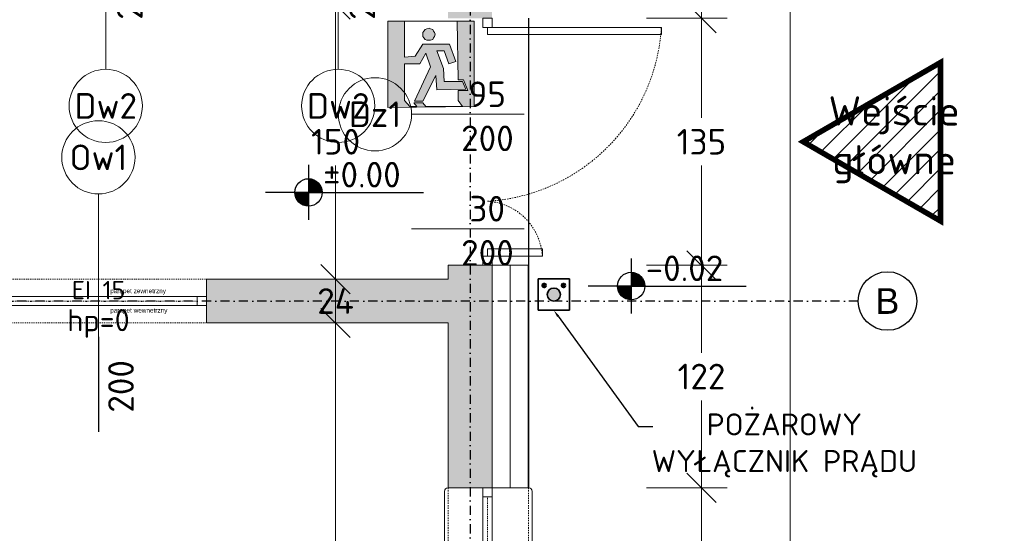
# Model space of a CAD drawing. Header units: millimetres. Extents: x -6697 to 21546, y -3389 to 18959.
# Tile 54 of 153: x 3235 to 3773, y 3245 to 3525. Entities that reach past the tile are written whole.
import ezdxf
from ezdxf import colors
from ezdxf.entities.mleader import LeaderData, LeaderLine
from ezdxf.enums import TextEntityAlignment as Align
from ezdxf.math import Vec2, Vec3

# ---------------------------------------------------------------- set-up
doc = ezdxf.new("R2010")
doc.units = ezdxf.units.MM
for name, pattern in [('0.5_0.5', [1, 0.5, -0.5]), ('DASHDOT', [1, 0.5, -0.25, 0, -0.25]), ('JIS_02_0.7', [1.35, 0.75, -0.6])]:
    doc.linetypes.add(name, pattern=pattern)
for name, color, linetype, lineweight, true_color in [('2DH_PLS_P', 5, 'Continuous', 25, 0x0000ff), ('ppoz', 7, 'Continuous', 35, 0xdb0000), ('wymiary', 7, 'Continuous', 5, 0x666666)]:
    doc.layers.add(name, color=color, linetype=linetype, lineweight=lineweight, true_color=true_color)
for name, color, linetype in [('6 Opisy', 3, 'Continuous'), ('opisy', 7, 'Continuous'), ('PDF _Geometria', 7, 'Continuous'), ('PDF _Wypełnienia brył', 7, 'Continuous')]:
    doc.layers.add(name, color=color, linetype=linetype)
doc.layers.add('def', color=7, linetype='Continuous', plot=False)
doc.layers.add('pomocnicze', color=6, linetype='Continuous', plot=False)
for name, color, linetype, lineweight in [('elewacja_projektowana', 7, 'Continuous', 5), ('KOLORYSTYKA', 7, 'Continuous', 5), ('sciany_wew', 7, 'Continuous', 18), ('sciany_zew', 7, 'Continuous', 35), ('stolarka_mysz_drzwi', 7, 'Continuous', 5), ('stolarka_mysz_drzwi_opisy', 7, 'Continuous', 5), ('stolarka_mysz_okna', 7, 'Continuous', 5), ('stolarka_mysz_okna_opisy', 7, 'Continuous', 5), ('Wypelnienia nosne', 254, 'Continuous', 13)]:
    doc.layers.add(name, color=color, linetype=linetype, lineweight=lineweight)
doc.styles.add('100-KOT', font='romans.shx', dxfattribs={"height": 23})
doc.styles.add('ISO', font='isocpeur.ttf')
doc.styles.add('R_G ISOC', font='isocpeur.ttf')
doc.styles.get("Standard").update_dxf_attribs({"font": 'arial.ttf'})
doc.linetypes.add('GRADZINOWANIE', pattern='A,0.00254,-2.54,[134,ltypeshp.shx,S=2.54,R=0,X=-2.54,Y=0],-5.08,[134,ltypeshp.shx,S=2.54,R=180,X=2.54,Y=0],-2.54', length=10.16254)
doc.dimstyles.new('Ł_G 1-100', dxfattribs={"dimtxt": 14, "dimasz": 16, "dimexe": 14, "dimexo": 2, "dimgap": 6, "dimtad": 1, "dimtih": 1, "dimtoh": 1, "dimdec": 0, "dimrnd": 0.5, "dimzin": 1, "dimdsep": 46, "dimtxsty": 'ISO', "dimblk": 'OBLIQUE', "dimcen": 0, "dimdle": 14, "dimclrd": 256, "dimclre": 256, "dimclrt": 7, "dimazin": 0, "dimtfac": 1, "dimtdec": 0, "dimtix": 1, "dimtmove": 0, "dimatfit": 2, "dimfxl": 30, "dimfxlon": 1, "dimlwd": -1, "dimlwe": -1, "dimarcsym": 2})

# ---------------------------------------------------------------- blocks, each defined once
blk = doc.blocks.new('ewakuacja')
at = {"layer": 'PDF _Wypełnienia brył', "true_color": 0x00ff00}
h = blk.add_hatch(color=3, dxfattribs=at)
h.paths.add_polyline_path([(47.08, 47.08), (0, 47.08), (0, 0), (47.08, 0.42), (47.08, 47.08)], flags=0)
h.paths.add_polyline_path([(9.17, 47.08), (37.92, 47.08), (38.33, 15), (41.25, 15), (43.75, 9.17), (38.33, 9.17), (38.33, 3.75), (40.83, 0.42), (20.83, 0.42), (19.17, 2.5), (14.17, 2.5), (15.83, 0.42), (12.08, 0.42), (9.17, 3.75), (9.17, 23.75), (17.5, 23.75), (20.83, 29.58), (23.33, 22.08), (14.58, 3.33), (19.17, 3.33), (26.25, 17.5), (26.67, 9.58), (42.5, 10), (40.83, 14.17), (30.83, 14.17), (30.42, 21.25), (26.67, 30.83), (30.83, 30.83), (33.33, 23.75), (37.08, 25), (33.75, 34.58), (19.17, 34.58), (15, 27.92), (9.17, 27.5), (9.17, 47.08)], flags=0)
h.paths.add_polyline_path([(25.83, 40), (25.42, 40.83), (25, 41.67), (24.58, 42.5), (23.33, 42.92), (22.5, 43.33), (21.25, 42.92), (20.42, 42.5), (19.58, 41.67), (19.17, 40.83), (19.17, 38.75), (19.58, 37.92), (20.42, 37.08), (21.25, 36.67), (23.33, 36.67), (24.58, 37.08), (25, 37.92), (25.42, 38.75), (25.83, 40)], flags=0)
at = {"layer": 'PDF _Geometria', "color": 3, "lineweight": 5, "true_color": 0x00ff00}
for points in [[(47.08, 47.08), (0, 47.08), (0, 0), (47.08, 0.42)], [(9.17, 47.08), (37.92, 47.08), (38.33, 15), (41.25, 15), (43.75, 9.17), (38.33, 9.17), (38.33, 3.75), (40.83, 0.42), (20.83, 0.42), (19.17, 2.5), (14.17, 2.5), (15.83, 0.42), (12.08, 0.42), (9.17, 3.75), (9.17, 23.75), (17.5, 23.75), (20.83, 29.58), (23.33, 22.08), (14.58, 3.33), (19.17, 3.33), (26.25, 17.5), (26.67, 9.58), (42.5, 10), (40.83, 14.17), (30.83, 14.17), (30.42, 21.25), (26.67, 30.83), (30.83, 30.83), (33.33, 23.75), (37.08, 25), (33.75, 34.58), (19.17, 34.58), (15, 27.92), (9.17, 27.5)], [(25.83, 40), (25.42, 40.83), (25, 41.67), (24.58, 42.5), (23.33, 42.92), (22.5, 43.33), (21.25, 42.92), (20.42, 42.5), (19.58, 41.67), (19.17, 40.83), (19.17, 38.75), (19.58, 37.92), (20.42, 37.08), (21.25, 36.67), (23.33, 36.67), (24.58, 37.08), (25, 37.92), (25.42, 38.75)]]:
    blk.add_lwpolyline(points, close=True, dxfattribs=at)
blk = doc.blocks.new('*U32')
at = {"layer": 'pomocnicze'}
blk.add_lwpolyline([(-19.5, -120), (-71.5, -120)], dxfattribs=at)
at = {"layer": 'stolarka_mysz_okna', "linetype": 'JIS_02_0.7'}
for points in [[(-21.5, 0), (-21.5, -240)], [(22.5, 0), (22.5, -240)]]:
    blk.add_lwpolyline(points, dxfattribs=at)
at = {"layer": 'stolarka_mysz_okna'}
for points in [[(-2.5, 0), (-2.5, -5), (2.5, -5), (2.5, 0)], [(-2.5, -235), (-2.5, -240), (2.5, -240), (2.5, -235)]]:
    blk.add_lwpolyline(points, close=True, dxfattribs=at)
for points in [[(-23.5, -2), (-23.5, -238)], [(-2.5, -5), (-2.5, -235)], [(2.5, -5), (2.5, -235)], [(24.5, -2), (24.5, -238)]]:
    blk.add_lwpolyline(points, dxfattribs=at)
at = {"layer": 'stolarka_mysz_okna', "linetype": '0.5_0.5'}
blk.add_lwpolyline([(0, -235), (0, -5)], dxfattribs=at)
at = {"layer": 'stolarka_mysz_okna'}
for centre, start, end in [((-21.5, -2), 90, 180), ((22.5, -2), 0, 90), ((-21.5, -238), 180, 270), ((22.5, -238), 270, 0)]:
    blk.add_arc(centre, 2, start, end, dxfattribs=at)
at = {"layer": 'stolarka_mysz_okna_opisy'}
blk.add_lwpolyline([(58.5, -120), (-71.5, -120)], dxfattribs=at)
blk.add_circle((78.5, -120), 20, dxfattribs=at)
at = {"style": 'ISO', "flags": 9}
for tag, p in [('KLASA_ODPORNOSCI', (162.72, -22.48)), ('MATERIAL', (162.72, -49.59)), ('KOLOR_OKNA', (163.12, -72.43))]:
    blk.add_attdef(tag, p, '', height=14, dxfattribs=at)
at = {"layer": 'def', "color": 9, "true_color": 0xc7c8ca, "char_height": 2.5, "attachment_point": 1, "rotation": 270}
for s, insert in [('parapet wewnetrzny', (-3.83, -65.43)), ('parapet zewnetrzny', (6.79, -65.43))]:
    blk.add_mtext_dynamic_manual_height_columns(s, width=37.1302, gutter_width=12.5, heights=[0], dxfattribs=dict(at, insert=insert))
at = {"layer": 'stolarka_mysz_okna_opisy', "style": 'ISO', "flags": 8}
blk.add_attdef('HP_PARAPETU', text='', height=12, rotation=270, dxfattribs=at).set_placement((-16.47, -120), align=Align.CENTER)
at = {"layer": 'stolarka_mysz_okna_opisy', "style": 'ISO'}
for tag, flags, p in [('SZEROKOSC_OKNA', 2, (-46.86, -116.27)), ('WYSOKOSC_OKNA', 12, (-46.63, -139.32))]:
    blk.add_attdef(tag, text='', height=14, dxfattribs=dict(at, flags=flags)).set_placement(p, align=Align.CENTER)
at = {"layer": 'stolarka_mysz_okna_opisy', "style": 'ISO', "flags": 8}
blk.add_attdef('NR_OKNA', text='', height=14, rotation=360, dxfattribs=at).set_placement((78.5, -120), align=Align.MIDDLE)
blk = doc.blocks.new('*U44')
at = {"layer": 'stolarka_mysz_drzwi'}
for points in [[(9, 0), (9, 95), (5, 95), (5, 0)], [(0, -2.5), (5, -2.5), (5, 2.5), (0, 2.5)]]:
    blk.add_lwpolyline(points, close=True, dxfattribs=at)
at = {"layer": 'stolarka_mysz_drzwi', "linetype": 'JIS_02_0.7'}
blk.add_arc((-1.08, -6.08), 101.26, 3.4421, 86.5579, dxfattribs=at)
at = {"layer": 'stolarka_mysz_drzwi_opisy'}
blk.add_lwpolyline([(52.5, 20), (52.5, -41.41)], dxfattribs=at)
blk.add_circle((52.5, -61.41), 20, dxfattribs=at)
at = {"style": 'ISO', "flags": 9}
for tag, p in [('MATERIAL', (267.97, -34.59)), ('KOLOR_DRZWI', (268.38, -55.85)), ('WYPELNIENIE_DRZWI', (268.01, -77.63))]:
    blk.add_attdef(tag, p, '', height=14, dxfattribs=at)
at = {"layer": 'stolarka_mysz_drzwi_opisy', "color": 1, "true_color": 0xff0000, "style": 'ISO', "flags": 12}
blk.add_attdef('SAMOZAMYKACZ', (19.62, 28.05), '', height=6, rotation=90, dxfattribs=at)
at = {"layer": 'stolarka_mysz_drzwi_opisy', "style": 'ISO'}
blk.add_attdef('SZEROKOSC_DRZWI', text='', height=14, rotation=90, dxfattribs=at).set_placement((41.56, -0.13), align=Align.MIDDLE)
at = {"layer": 'stolarka_mysz_drzwi_opisy', "style": 'ISO', "flags": 8}
for tag, p in [('WYSOKOSC_DRZWI', (65.64, 0)), ('NR_DRZWI1', (52.5, -61.41))]:
    blk.add_attdef(tag, text='', height=14, rotation=90, dxfattribs=at).set_placement(p, align=Align.MIDDLE)
at = {"layer": 'stolarka_mysz_drzwi_opisy', "style": 'ISO', "flags": 2}
blk.add_attdef('P', text='', height=14, rotation=90, dxfattribs=at).set_placement((31.45, 25.97), align=Align.TOP_RIGHT)
blk = doc.blocks.new('*U45')
at = {"layer": 'stolarka_mysz_drzwi'}
for points in [[(-9, 0), (-9, 30), (-5, 30), (-5, 0)], [(0, -2.5), (-5, -2.5), (-5, 2.5), (0, 2.5)]]:
    blk.add_lwpolyline(points, close=True, dxfattribs=at)
at = {"layer": 'stolarka_mysz_drzwi', "linetype": 'JIS_02_0.7'}
blk.add_arc((-3.08, -1.92), 31.98, 93.4421, 176.5579, dxfattribs=at)
at = {"layer": 'stolarka_mysz_drzwi_opisy'}
blk.add_lwpolyline([(-20, 20), (-20, -41.41)], dxfattribs=at)
at = {"style": 'ISO', "flags": 9}
for tag, p in [('MATERIAL', (167.97, -34.59)), ('KOLOR_DRZWI', (168.38, -55.85)), ('WYPELNIENIE_DRZWI', (168.01, -77.63))]:
    blk.add_attdef(tag, p, '', height=14, dxfattribs=at)
at = {"layer": 'stolarka_mysz_drzwi_opisy', "color": 1, "true_color": 0xff0000, "style": 'ISO', "flags": 12}
blk.add_attdef('SAMOZAMYKACZ', (18.88, 28.05), '', height=6, rotation=90, dxfattribs=at)
at = {"layer": 'stolarka_mysz_drzwi_opisy', "style": 'ISO'}
blk.add_attdef('SZEROKOSC_DRZWI', text='', height=14, rotation=90, dxfattribs=at).set_placement((-30.94, -0.13), align=Align.MIDDLE)
at = {"layer": 'stolarka_mysz_drzwi_opisy', "style": 'ISO', "flags": 8}
blk.add_attdef('WYSOKOSC_DRZWI', text='', height=14, rotation=90, dxfattribs=at).set_placement((-6.86, 0), align=Align.MIDDLE)
at = {"layer": 'stolarka_mysz_drzwi_opisy', "style": 'ISO', "flags": 2}
blk.add_attdef('L', text='', height=14, rotation=90, dxfattribs=at).set_placement((-36.05, 25.97), align=Align.TOP_RIGHT)
blk = doc.blocks.new('*U53')
at = {"layer": 'stolarka_mysz_drzwi'}
for points in [[(-9, 0), (-9, 90), (-5, 90), (-5, 0)], [(-95, -2.5), (-100, -2.5), (-100, 2.5), (-95, 2.5)], [(0, -2.5), (-5, -2.5), (-5, 2.5), (0, 2.5)]]:
    blk.add_lwpolyline(points, close=True, dxfattribs=at)
at = {"layer": 'stolarka_mysz_drzwi', "linetype": 'JIS_02_0.7'}
blk.add_arc((0.76, -5.76), 95.93, 93.4421, 176.5579, dxfattribs=at)
at = {"layer": 'stolarka_mysz_drzwi_opisy'}
blk.add_lwpolyline([(-50, 20), (-50, -41.41)], dxfattribs=at)
blk.add_circle((-50, -61.41), 20, dxfattribs=at)
at = {"style": 'ISO', "flags": 9}
for tag, p in [('MATERIAL', (167.97, -34.59)), ('KOLOR_DRZWI', (168.38, -55.85)), ('WYPELNIENIE_DRZWI', (168.01, -77.63))]:
    blk.add_attdef(tag, p, '', height=14, dxfattribs=at)
at = {"layer": 'stolarka_mysz_drzwi_opisy', "color": 1, "true_color": 0xff0000, "style": 'ISO', "flags": 12}
blk.add_attdef('SAMOZAMYKACZ', (-11.12, 28.05), '', height=6, rotation=90, dxfattribs=at)
at = {"layer": 'stolarka_mysz_drzwi_opisy', "style": 'ISO'}
blk.add_attdef('SZEROKOSC_DRZWI', text='', height=14, rotation=90, dxfattribs=at).set_placement((-60.94, -0.13), align=Align.MIDDLE)
at = {"layer": 'stolarka_mysz_drzwi_opisy', "style": 'ISO', "flags": 8}
blk.add_attdef('WYSOKOSC_DRZWI', text='', height=14, rotation=90, dxfattribs=at).set_placement((-36.86, 0), align=Align.MIDDLE)
at = {"layer": 'stolarka_mysz_drzwi_opisy', "style": 'ISO', "flags": 2}
blk.add_attdef('L', text='', height=14, rotation=90, dxfattribs=at).set_placement((-66.05, 25.97), align=Align.TOP_RIGHT)
at = {"layer": 'stolarka_mysz_drzwi_opisy', "style": 'ISO', "flags": 8}
blk.add_attdef('NR_DRZWI1', text='', height=14, dxfattribs=at).set_placement((-50, -61.41), align=Align.MIDDLE)
blk = doc.blocks.new('*U123')
at = {"layer": 'pomocnicze'}
blk.add_lwpolyline([(59, -19.5), (59, -71.5)], dxfattribs=at)
at = {"layer": 'stolarka_mysz_okna'}
for points in [[(0, -2.5), (5, -2.5), (5, 2.5), (0, 2.5)], [(113, -2.5), (118, -2.5), (118, 2.5), (113, 2.5)]]:
    blk.add_lwpolyline(points, close=True, dxfattribs=at)
at = {"layer": 'stolarka_mysz_okna', "linetype": 'JIS_02_0.7'}
for points in [[(0, 2.5), (118, 2.5)], [(0, -2.5), (118, -2.5)]]:
    blk.add_lwpolyline(points, dxfattribs=at)
at = {"layer": 'stolarka_mysz_okna'}
for points in [[(5, 2.5), (113, 2.5)], [(5, -2.5), (113, -2.5)]]:
    blk.add_lwpolyline(points, dxfattribs=at)
at = {"layer": 'stolarka_mysz_okna', "linetype": '0.5_0.5'}
blk.add_lwpolyline([(113, 0), (5, 0)], dxfattribs=at)
at = {"layer": 'stolarka_mysz_okna_opisy'}
blk.add_lwpolyline([(59, 58.5), (59, -71.5)], dxfattribs=at)
blk.add_circle((59, 78.5), 20, dxfattribs=at)
at = {"style": 'ISO', "flags": 9}
for tag, p in [('KLASA_ODPORNOSCI', (162.72, -22.48)), ('MATERIAL', (162.72, -49.59)), ('KOLOR_OKNA', (163.12, -72.43))]:
    blk.add_attdef(tag, p, '', height=14, dxfattribs=at)
at = {"layer": 'def', "color": 9, "true_color": 0xc7c8ca, "char_height": 2.5, "attachment_point": 1}
for s, insert in [('parapet zewnetrzny', (65.43, 6.79)), ('parapet wewnetrzny', (65.43, -3.83))]:
    blk.add_mtext_dynamic_manual_height_columns(s, width=37.1302, gutter_width=12.5, heights=[0], dxfattribs=dict(at, insert=insert))
at = {"layer": 'stolarka_mysz_okna_opisy', "style": 'ISO', "flags": 8}
blk.add_attdef('NR_OKNA', text='', height=14, dxfattribs=at).set_placement((59, 78.5), align=Align.MIDDLE)
at = {"layer": 'stolarka_mysz_okna_opisy', "style": 'ISO'}
for tag, flags, p in [('SZEROKOSC_OKNA', 2, (55.27, -46.86)), ('WYSOKOSC_OKNA', 12, (78.32, -46.63))]:
    blk.add_attdef(tag, text='', height=14, rotation=90, dxfattribs=dict(at, flags=flags)).set_placement(p, align=Align.CENTER)
at = {"layer": 'stolarka_mysz_okna_opisy', "style": 'ISO', "flags": 8}
blk.add_attdef('HP_PARAPETU', text='', height=12, dxfattribs=at).set_placement((59, -16.47), align=Align.CENTER)
blk = doc.blocks.new('KOTA-100-R1')
for p, q in [((0, 225.7), (0, -225.7)), ((0, 0), (-352.6, 0)), ((0, 0), (945.6, 0))]:
    blk.add_line(p, q)
at = {"const_width": 112.9}
for points in [[(56.4, 0, 0.000083), (56.4, 0, 0.413824), (0, 56.5, 1)], [(-56.5, 0, 0.414603), (0, -56.4, 1)]]:
    blk.add_lwpolyline(points, format="xyb", dxfattribs=at)
blk.add_circle((0, 0), 112.9)
at = {"style": '100-KOT', "width": 0.8}
for tag, p in [('KOTA-GÓR', (119.4, 40.7)), ('KOTA-DOL', (119.8, -202.4))]:
    blk.add_attdef(tag, p, '', height=150.5, dxfattribs=at)
blk = doc.blocks.new('_Oblique')
at = {"color": 0, "linetype": 'ByBlock', "lineweight": -2}
blk.add_line((-0.5, -0.5), (0.5, 0.5), dxfattribs=at)
blk = doc.blocks.new('*D60')
at = {"layer": 'Defpoints', "color": 0, "transparency": 16777216}
for p in [(3512.7, 3867.56), (3655.48, 3867.56), (3512.7, 2565.56)]:
    blk.add_point(p, dxfattribs=at)
at = {"layer": 'wymiary', "transparency": 16777216}
for p, q in [((3655.48, 3881.56), (3655.48, 3229.56)), ((3625.48, 3867.56), (3669.48, 3867.56)), ((3655.48, 2551.56), (3655.48, 3203.56)), ((3625.48, 2565.56), (3669.48, 2565.56))]:
    blk.add_line(p, q, dxfattribs=at)
at = {"layer": 'wymiary', "transparency": 16777216, "xscale": 16, "yscale": 16, "zscale": 16}
for p, rotation in [((3655.48, 3867.56), 90), ((3655.48, 2565.56), 270)]:
    blk.add_blockref('_Oblique', p, dxfattribs=dict(at, rotation=rotation))
at = {"layer": 'wymiary', "color": 7, "transparency": 16777216, "insert": (3655.48, 3216.56), "char_height": 14, "attachment_point": 5, "style": 'ISO'}
blk.add_mtext('1302', dxfattribs=at)
blk = doc.blocks.new('*D86')
at = {"layer": 'Defpoints', "color": 0, "transparency": 16777216}
for p in [(3512.7, 3867.56), (3512.7, 3526.06), (3607.12, 3526.06)]:
    blk.add_point(p, dxfattribs=at)
at = {"layer": 'wymiary', "transparency": 16777216}
for p, q in [((3607.12, 3881.56), (3607.12, 3709.81)), ((3577.12, 3867.56), (3621.12, 3867.56)), ((3607.12, 3512.06), (3607.12, 3683.81)), ((3577.12, 3526.06), (3621.12, 3526.06))]:
    blk.add_line(p, q, dxfattribs=at)
at = {"layer": 'wymiary', "transparency": 16777216, "xscale": 16, "yscale": 16, "zscale": 16}
for p, rotation in [((3607.12, 3867.56), 90), ((3607.12, 3526.06), 270)]:
    blk.add_blockref('_Oblique', p, dxfattribs=dict(at, rotation=rotation))
at = {"layer": 'wymiary', "color": 7, "transparency": 16777216, "insert": (3607.12, 3696.81), "char_height": 14, "attachment_point": 5, "style": 'ISO'}
blk.add_mtext('342', dxfattribs=at)
blk = doc.blocks.new('*D87')
at = {"layer": 'Defpoints', "color": 0, "transparency": 16777216}
for p in [(3512.7, 3526.06), (3512.7, 3391.06), (3607.12, 3391.06)]:
    blk.add_point(p, dxfattribs=at)
at = {"layer": 'wymiary', "transparency": 16777216}
for p, q in [((3607.12, 3540.06), (3607.12, 3471.56)), ((3577.12, 3526.06), (3621.12, 3526.06)), ((3607.12, 3377.06), (3607.12, 3445.56)), ((3577.12, 3391.06), (3621.12, 3391.06))]:
    blk.add_line(p, q, dxfattribs=at)
at = {"layer": 'wymiary', "transparency": 16777216, "xscale": 16, "yscale": 16, "zscale": 16}
for p, rotation in [((3607.12, 3526.06), 90), ((3607.12, 3391.06), 270)]:
    blk.add_blockref('_Oblique', p, dxfattribs=dict(at, rotation=rotation))
at = {"layer": 'wymiary', "color": 7, "transparency": 16777216, "insert": (3607.12, 3458.56), "char_height": 14, "attachment_point": 5, "style": 'ISO'}
blk.add_mtext('135', dxfattribs=at)
blk = doc.blocks.new('*D88')
at = {"layer": 'Defpoints', "color": 0, "transparency": 16777216}
for p in [(3512.7, 3391.06), (3512.7, 3269.56), (3607.12, 3269.56)]:
    blk.add_point(p, dxfattribs=at)
at = {"layer": 'wymiary', "transparency": 16777216}
for p, q in [((3607.12, 3405.06), (3607.12, 3343.31)), ((3577.12, 3391.06), (3621.12, 3391.06)), ((3607.12, 3255.56), (3607.12, 3317.31)), ((3577.12, 3269.56), (3621.12, 3269.56))]:
    blk.add_line(p, q, dxfattribs=at)
at = {"layer": 'wymiary', "transparency": 16777216, "xscale": 16, "yscale": 16, "zscale": 16}
for p, rotation in [((3607.12, 3391.06), 90), ((3607.12, 3269.56), 270)]:
    blk.add_blockref('_Oblique', p, dxfattribs=dict(at, rotation=rotation))
at = {"layer": 'wymiary', "color": 7, "transparency": 16777216, "insert": (3607.12, 3330.31), "char_height": 14, "attachment_point": 5, "style": 'ISO'}
blk.add_mtext('122', dxfattribs=at)
blk = doc.blocks.new('*D89')
at = {"layer": 'Defpoints', "color": 0, "transparency": 16777216}
for p in [(3512.7, 3269.56), (3512.7, 3029.56), (3607.12, 3029.56)]:
    blk.add_point(p, dxfattribs=at)
at = {"layer": 'wymiary', "transparency": 16777216}
for p, q in [((3607.12, 3283.56), (3607.12, 3162.56)), ((3577.12, 3269.56), (3621.12, 3269.56)), ((3607.12, 3015.56), (3607.12, 3136.56)), ((3577.12, 3029.56), (3621.12, 3029.56))]:
    blk.add_line(p, q, dxfattribs=at)
at = {"layer": 'wymiary', "transparency": 16777216, "xscale": 16, "yscale": 16, "zscale": 16}
for p, rotation in [((3607.12, 3269.56), 90), ((3607.12, 3029.56), 270)]:
    blk.add_blockref('_Oblique', p, dxfattribs=dict(at, rotation=rotation))
at = {"layer": 'wymiary', "color": 7, "transparency": 16777216, "insert": (3607.12, 3149.56), "char_height": 14, "attachment_point": 5, "style": 'ISO'}
blk.add_mtext('240', dxfattribs=at)
blk = doc.blocks.new('*D96')
at = {"layer": 'Defpoints', "color": 0, "transparency": 16777216}
for p in [(3468.7, 3359.56), (3407.26, 2609.56), (3468.7, 2609.56)]:
    blk.add_point(p, dxfattribs=at)
at = {"layer": 'wymiary', "transparency": 16777216}
for p, q in [((3407.26, 3373.56), (3407.26, 2997.56)), ((3437.26, 3359.56), (3393.26, 3359.56)), ((3407.26, 2595.56), (3407.26, 2971.56)), ((3437.26, 2609.56), (3393.26, 2609.56))]:
    blk.add_line(p, q, dxfattribs=at)
at = {"layer": 'wymiary', "transparency": 16777216, "xscale": 16, "yscale": 16, "zscale": 16}
for p, rotation in [((3407.26, 3359.56), 90), ((3407.26, 2609.56), 270)]:
    blk.add_blockref('_Oblique', p, dxfattribs=dict(at, rotation=rotation))
at = {"layer": 'wymiary', "color": 7, "transparency": 16777216, "insert": (3407.26, 2984.56), "char_height": 14, "attachment_point": 5, "style": 'ISO'}
blk.add_mtext('750', dxfattribs=at)
blk = doc.blocks.new('*D98')
at = {"layer": 'Defpoints', "color": 0, "transparency": 16777216}
for p in [(3407.26, 3383.56), (3468.7, 3383.56), (3468.7, 3359.56)]:
    blk.add_point(p, dxfattribs=at)
at = {"layer": 'wymiary', "transparency": 16777216}
for p, q in [((3407.26, 3383.56), (3407.26, 3399.56)), ((3437.26, 3383.56), (3393.26, 3383.56)), ((3407.26, 3359.56), (3407.26, 3383.56)), ((3437.26, 3359.56), (3393.26, 3359.56)), ((3407.26, 3359.56), (3407.26, 3343.56))]:
    blk.add_line(p, q, dxfattribs=at)
at = {"layer": 'wymiary', "transparency": 16777216, "xscale": 16, "yscale": 16, "zscale": 16}
for p, rotation in [((3407.26, 3383.56), 270), ((3407.26, 3359.56), 90)]:
    blk.add_blockref('_Oblique', p, dxfattribs=dict(at, rotation=rotation))
at = {"layer": 'wymiary', "color": 7, "transparency": 16777216, "insert": (3407.26, 3371.56), "char_height": 14, "attachment_point": 5, "style": 'ISO'}
blk.add_mtext('24', dxfattribs=at)
blk = doc.blocks.new('*D99')
at = {"layer": 'Defpoints', "color": 0, "transparency": 16777216}
for p in [(3407.26, 3533.56), (3468.7, 3533.56), (3468.7, 3383.56)]:
    blk.add_point(p, dxfattribs=at)
at = {"layer": 'wymiary', "transparency": 16777216}
for p, q in [((3407.26, 3547.56), (3407.26, 3471.56)), ((3437.26, 3533.56), (3393.26, 3533.56)), ((3407.26, 3369.56), (3407.26, 3445.56)), ((3437.26, 3383.56), (3393.26, 3383.56))]:
    blk.add_line(p, q, dxfattribs=at)
at = {"layer": 'wymiary', "transparency": 16777216, "xscale": 16, "yscale": 16, "zscale": 16}
for p, rotation in [((3407.26, 3533.56), 90), ((3407.26, 3383.56), 270)]:
    blk.add_blockref('_Oblique', p, dxfattribs=dict(at, rotation=rotation))
at = {"layer": 'wymiary', "color": 7, "transparency": 16777216, "insert": (3407.26, 3458.56), "char_height": 14, "attachment_point": 5, "style": 'ISO'}
blk.add_mtext('150', dxfattribs=at)
blk = doc.blocks.new('wejscia glowne')
at = {"layer": 'Wypelnienia nosne', "lineweight": 5}
h = blk.add_hatch(dxfattribs=at)
h.set_pattern_fill('_USER', color=256, scale=15, angle=45, style=0, pattern_type=0)
h.set_pattern_definition([(45, (-66932.67, 27324.374), (-10.6066017, 10.6066017), [])])
h.paths.add_polyline_path([(0, 0), (-86.6, -150), (86.6, -150)])
at = {"color": 1, "lineweight": 0, "true_color": 0xfa0000, "const_width": 6}
blk.add_lwpolyline([(0, 0), (-86.6, -150), (86.6, -150)], close=True, dxfattribs=at)
blk = doc.blocks.new('pozarowy wyl pradu')
at = {"layer": 'ppoz', "lineweight": 35}
h = blk.add_hatch(color=256, dxfattribs=at)
h.paths.add_polyline_path([(5.01, 8.57), (6.45, 8.57), (12.14, 8.57, 0.414214), (8.57, 12.14, 0.414214)])
h.paths.add_polyline_path([(6.45, 8.57), (5.01, 8.57, 0.414214), (8.57, 5.01, 0.414214), (12.14, 8.57)])
at = {"color": 85, "lineweight": 60, "true_color": 0x58ba48}
blk.add_circle((3.29, 13.54), 0.8, dxfattribs=at)
at = {"color": 242, "lineweight": 60, "true_color": 0xcd2027}
blk.add_circle((13.85, 13.54), 0.8, dxfattribs=at)
at = {"layer": 'ppoz', "lineweight": 35}
for p, q in [((0, 0), (0, 17.15)), ((17.15, 17.15), (0, 17.15)), ((17.15, 0), (17.15, 17.15)), ((17.15, 0), (0, 0))]:
    blk.add_line(p, q, dxfattribs=at)
blk.add_circle((8.57, 8.57), 3.57, dxfattribs=at)

msp = doc.modelspace()

# ---------------------------------------------------------------- hatches: boundary and pattern name
at = {"layer": 'KOLORYSTYKA'}
h = msp.add_hatch(dxfattribs=at)
h.set_pattern_fill('CONCRETE', color=256, scale=5, pattern_type=2)
h.set_pattern_definition([(50, (0, 0), (35.86301, -3.1376), [3.75, -41.25]), (355, (0, 0), (-6.93757, 37.6096), [3, -33]), (100.4514, (2.99, -0.26), (28.92547, 34.47198), [3.187, -35.0571]), (46.1842, (0, 10), (53.36205, -8.27595), [5.625, -61.875]), (96.6356, (4.447, 9.31), (46.73314, 48.7059), [4.7805, -52.58565]), (351.1842, (0, 10), (46.7331, 48.70593), [4.5, -49.5]), (21, (5, 7.5), (29.84535, -20.13094), [3.75, -41.25]), (326, (5, 7.5), (12.16577, 36.2575), [3, -33]), (71.4514, (7.487, 5.822), (42.01113, 16.12652), [3.187, -35.0571]), (37.5, (0, 0), (0.607993, 16.644693), [0, -32.6, 0, -33.5, 0, -33.125]), (7.5, (0, 0), (13.153477, 19.720586), [0, -19.1, 0, -31.85, 0, -12.625]), (327.5, (-11.15, 0), (26.691122, -1.127744), [0, -12.5, 0, -39, 0, -51.75]), (317.5, (-16.15, 0), (29.15931, 5.00525), [0, -16.25, 0, -25.9, 0, -36.75])])
h.paths.add_polyline_path([(2842.7, 3383.56), (2742.7, 3383.56), (2742.7, 3408.56), (2730.7, 3408.56), (2730.7, 3398.56), (2730.7, 3383.56), (2649.7, 3383.56), (2649.7, 3359.56), (2842.7, 3359.56)], flags=17)
h.paths.add_polyline_path([(3492.7, 3783.56), (3492.7, 3847.56), (3271.7, 3847.56), (3271.7, 3823.56), (3281.7, 3823.56), (3336.7, 3823.56), (3336.7, 3545.56), (3331.7, 3545.56), (3331.7, 3533.56), (3336.7, 3533.56), (3358.7, 3533.56), (3358.7, 3545.56), (3348.7, 3545.56), (3348.7, 3823.56), (3468.7, 3823.56), (3468.7, 3545.56), (3458.7, 3545.56), (3458.7, 3533.56), (3468.7, 3533.56), (3468.7, 3526.06), (3492.7, 3526.06)])
h.paths.add_polyline_path([(3472, 3387.42), (3508.4, 3387.42), (3508.4, 3408.42), (3472, 3408.42)], flags=9)
h.paths.add_polyline_path([(3492.7, 2699.56), (3468.7, 2699.56), (3468.7, 2609.56), (2763.7, 2609.56), (2763.7, 2585.56), (3492.7, 2585.56)])
h.paths.add_polyline_path([(3468.7, 3269.56), (3492.7, 3269.56), (3492.7, 3391.06), (3468.7, 3391.06), (3468.7, 3383.56), (3336.7, 3383.56), (3336.7, 3359.56), (3468.7, 3359.56)])
h.paths.add_polyline_path([(3492.7, 3029.56), (3468.7, 3029.56), (3468.7, 2939.56), (3492.7, 2939.56)])
h.paths.add_polyline_path([(2468.7, 2699.56), (2444.7, 2699.56), (2444.7, 2585.56), (2628.7, 2585.56), (2628.7, 2609.56), (2468.7, 2609.56)])
h.paths.add_polyline_path([(2468.7, 3029.56), (2444.7, 3029.56), (2444.7, 2939.56), (2468.7, 2939.56)])
h.paths.add_polyline_path([(2444.7, 3733.56), (2468.7, 3733.56), (2468.7, 3823.56), (2730.7, 3823.56), (2730.7, 3673.56), (2730.7, 3508.56), (2742.7, 3508.56), (2742.7, 3518.56), (2742.7, 3533.56), (2837.7, 3533.56), (2837.7, 3545.56), (2827.7, 3545.56), (2742.7, 3545.56), (2742.7, 3557.56), (2742.7, 3823.56), (2962.7, 3823.56), (2962.7, 3545.56), (2952.7, 3545.56), (2952.7, 3533.56), (2984.7, 3533.56), (2994.7, 3533.56), (2994.7, 3545.56), (2974.7, 3545.56), (2974.7, 3664.56), (2997.2, 3664.56), (2997.2, 3676.56), (2974.7, 3676.56), (2974.7, 3823.56), (3104.7, 3823.56), (3104.7, 3676.56), (3097.2, 3676.56), (3097.2, 3664.56), (3104.7, 3664.56), (3104.7, 3545.56), (3094.7, 3545.56), (3094.7, 3533.56), (3120.7, 3533.56), (3120.7, 3545.56), (3116.7, 3545.56), (3116.7, 3615.56), (3214.7, 3615.56), (3214.7, 3545.56), (3210.7, 3545.56), (3210.7, 3533.56), (3231.7, 3533.56), (3231.7, 3545.56), (3226.7, 3545.56), (3226.7, 3627.56), (3116.7, 3627.56), (3116.7, 3823.56), (3171.7, 3823.56), (3171.7, 3847.56), (3161.7, 3847.56), (2468.7, 3847.56), (2444.7, 3847.56)])
h.paths.add_polyline_path([(2468.7, 3493.56), (2444.7, 3493.56), (2444.7, 3269.56), (2468.7, 3269.56), (2468.7, 3359.56), (2549.7, 3359.56), (2549.7, 3383.56), (2468.7, 3383.56)])

# ---------------------------------------------------------------- linework, layer by layer
at = {"layer": '2DH_PLS_P'}
msp.add_lwpolyline([(3512.7, 3526.06), (3512.7, 3391.06)], dxfattribs=at)
at = {"layer": 'elewacja_projektowana', "linetype": 'GRADZINOWANIE', "ltscale": 0.09}
msp.add_lwpolyline([(3502.7, 3391.06), (3502.7, 3269.56)], dxfattribs=at)
at = {"layer": 'opisy', "linetype": 'DASHDOT', "ltscale": 10}
for points in [[(3480.7, 4047.56), (3480.7, 2385.56), (3480.7, 2385.56)], [(3692.7, 3371.56), (2244.7, 3371.56), (2244.7, 3371.56)]]:
    msp.add_lwpolyline(points, dxfattribs=at)
at = {"layer": 'opisy'}
msp.add_circle((3708.7, 3371.56), 16, dxfattribs=at)
at = {"layer": 'sciany_wew'}
for points in [[(3468.7, 3383.56), (3468.7, 3391.06)], [(3468.7, 3391.06), (3512.7, 3391.06)], [(3492.7, 3383.56), (3492.7, 3391.06)], [(3336.7, 3383.56), (3352.77, 3383.56)], [(3336.7, 3383.56), (3336.7, 3359.56), (3468.7, 3359.56)], [(3352.77, 3383.56), (3468.7, 3383.56)], [(3492.7, 3383.56), (3492.7, 3269.56)], [(3336.7, 3359.56), (3468.7, 3359.56), (3468.7, 3269.56)], [(3468.7, 3269.56), (3512.7, 3269.56)]]:
    msp.add_lwpolyline(points, dxfattribs=at)
at = {"layer": 'sciany_wew', "linetype": '0.5_0.5'}
for points in [[(3336.7, 3383.56), (2842.7, 3383.56)], [(2842.7, 3359.56), (3336.7, 3359.56)]]:
    msp.add_lwpolyline(points, dxfattribs=at)
at = {"layer": 'sciany_zew'}
msp.add_lwpolyline([(3512.7, 3391.06), (3512.7, 3269.56)], dxfattribs=at)

# ---------------------------------------------------------------- block references
msp.add_blockref('ewakuacja', (3435.81, 3477.33))
at = {"layer": '6 Opisy', "lineweight": 9}
ref = msp.add_blockref('KOTA-100-R1', (3392.47, 3430.88), dxfattribs=dict(at, xscale=0.06644937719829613, yscale=0.06644937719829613, zscale=0.06644937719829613))
ref.add_attrib('KOTA-GÓR', '±0.00', (3400.4, 3433.58), dxfattribs={"layer": '0', "height": 14, "style": 'ISO'})
ref = msp.add_blockref('KOTA-100-R1', (3568.7, 3379.74), dxfattribs=dict(at, xscale=0.06644937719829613, yscale=0.06644937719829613, zscale=0.06644937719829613))
ref.add_attrib('KOTA-GÓR', '-0.02', (3576.64, 3382.44), dxfattribs={"layer": '0', "height": 14, "style": 'ISO'})
at = {"layer": 'opisy', "xscale": -0.5, "yscale": 0.5, "zscale": 0.5, "rotation": 90}
msp.add_blockref('wejscia glowne', (3662.7, 3458.56), dxfattribs=at)
at = {"layer": 'ppoz'}
msp.add_blockref('pozarowy wyl pradu', (3517.91, 3366.53), dxfattribs=at)
at = {"layer": 'sciany_wew'}
ref = msp.add_blockref('*U53', (3331.7, 3539.56), dxfattribs=at)
ref.add_attrib('SZEROKOSC_DRZWI', '90', dxfattribs={"layer": 'stolarka_mysz_drzwi_opisy', "height": 14, "rotation": 90, "style": 'ISO'}).set_placement((3270.76, 3539.43), align=Align.MIDDLE)
ref.add_attrib('WYSOKOSC_DRZWI', '200', dxfattribs={"layer": 'stolarka_mysz_drzwi_opisy', "height": 14, "rotation": 90, "style": 'ISO'}).set_placement((3294.84, 3539.56), align=Align.MIDDLE)
ref.add_attrib('NR_DRZWI1', 'Dw2', dxfattribs={"layer": 'stolarka_mysz_drzwi_opisy', "height": 14, "style": 'ISO'}).set_placement((3281.7, 3478.15), align=Align.MIDDLE)
ref = msp.add_blockref('*U53', (3458.7, 3539.56), dxfattribs=at)
ref.add_attrib('SZEROKOSC_DRZWI', '90', dxfattribs={"layer": 'stolarka_mysz_drzwi_opisy', "height": 14, "rotation": 90, "style": 'ISO'}).set_placement((3397.76, 3539.43), align=Align.MIDDLE)
ref.add_attrib('WYSOKOSC_DRZWI', '200', dxfattribs={"layer": 'stolarka_mysz_drzwi_opisy', "height": 14, "rotation": 90, "style": 'ISO'}).set_placement((3421.84, 3539.56), align=Align.MIDDLE)
ref.add_attrib('NR_DRZWI1', 'Dw2', dxfattribs={"layer": 'stolarka_mysz_drzwi_opisy', "height": 14, "style": 'ISO'}).set_placement((3408.7, 3478.15), align=Align.MIDDLE)
ref = msp.add_blockref('*U44', (3490.2, 3526.06), dxfattribs=dict(at, rotation=270))
ref.add_attrib('SZEROKOSC_DRZWI', '95', dxfattribs={"layer": 'stolarka_mysz_drzwi_opisy', "height": 14, "style": 'ISO'}).set_placement((3490.07, 3484.5), align=Align.MIDDLE)
ref.add_attrib('WYSOKOSC_DRZWI', '200', dxfattribs={"layer": 'stolarka_mysz_drzwi_opisy', "height": 14, "style": 'ISO'}).set_placement((3490.2, 3460.42), align=Align.MIDDLE)
ref.add_attrib('NR_DRZWI1', 'Dz1', dxfattribs={"layer": 'stolarka_mysz_drzwi_opisy', "height": 14, "style": 'ISO'}).set_placement((3428.79, 3473.56), align=Align.MIDDLE)
ref = msp.add_blockref('*U123', (3218.7, 3371.56), dxfattribs=at)
ref.add_attrib('NR_OKNA', 'Ow1', dxfattribs={"layer": 'stolarka_mysz_okna_opisy', "height": 14, "style": 'ISO'}).set_placement((3277.7, 3450.06), align=Align.MIDDLE)
ref.add_attrib('WYSOKOSC_OKNA', '200', dxfattribs={"layer": 'stolarka_mysz_okna_opisy', "height": 14, "rotation": 90, "style": 'ISO'}).set_placement((3297.02, 3324.93), align=Align.CENTER)
ref.add_attrib('HP_PARAPETU', 'hp=0', dxfattribs={"layer": 'stolarka_mysz_okna_opisy', "height": 12, "style": 'ISO'}).set_placement((3277.7, 3355.09), align=Align.CENTER)
ref = msp.add_blockref('*U45', (3490.2, 3391.06), dxfattribs=dict(at, rotation=270))
ref.add_attrib('SZEROKOSC_DRZWI', '30', dxfattribs={"layer": 'stolarka_mysz_drzwi_opisy', "height": 14, "style": 'ISO'}).set_placement((3490.07, 3422), align=Align.MIDDLE)
ref.add_attrib('WYSOKOSC_DRZWI', '200', dxfattribs={"layer": 'stolarka_mysz_drzwi_opisy', "height": 14, "style": 'ISO'}).set_placement((3490.2, 3397.92), align=Align.MIDDLE)
at = {"layer": 'stolarka_mysz_okna'}
ref = msp.add_blockref('*U32', (3490.2, 3269.56), dxfattribs=at)
ref.add_attrib('NR_OKNA', 'O1', dxfattribs={"layer": 'stolarka_mysz_okna_opisy', "height": 14, "style": 'ISO'}).set_placement((3568.7, 3149.56), align=Align.MIDDLE)
ref.add_attrib('WYSOKOSC_OKNA', '230', dxfattribs={"layer": 'stolarka_mysz_okna_opisy', "height": 14, "style": 'ISO'}).set_placement((3443.57, 3130.24), align=Align.CENTER)
ref.add_attrib('HP_PARAPETU', 'hp=50', dxfattribs={"layer": 'stolarka_mysz_okna_opisy', "height": 12, "rotation": 270, "style": 'ISO'}).set_placement((3473.73, 3149.56), align=Align.CENTER)

# ---------------------------------------------------------------- texts
at = {"layer": 'opisy', "insert": (3712.34, 3459.67), "char_height": 16, "width": 107.2745, "attachment_point": 5, "style": 'R_G ISOC'}
msp.add_mtext('Wejście główne{\\H1.125x; }', dxfattribs=at)
at = {"layer": 'opisy', "insert": (3708.7, 3371.56), "char_height": 14, "attachment_point": 5}
msp.add_mtext_dynamic_manual_height_columns('B', width=22.5475, gutter_width=70, heights=[0], dxfattribs=at)
at = {"layer": 'ppoz', "insert": (3277.7, 3377.52), "char_height": 10, "width": 74.1851, "attachment_point": 5, "style": 'ISO'}
msp.add_mtext('EI 15', dxfattribs=at)

# ---------------------------------------------------------------- dimensions: what is measured, and where the dimension line sits
at = {"layer": 'wymiary'}
for p1, p2, distance, picture, middle in [((3512.7, 2565.56), (3512.7, 3867.56), -142.78, '*D60', (3655.48, 3216.56)), ((3512.69890596, 3867.5626413), (3512.69890596, 3526.0626413), 94.42099456, '*D86', (3607.11990052, 3696.8126413)), ((3468.7, 3359.56), (3468.7, 3383.56), 61.44, '*D98', (3407.26, 3371.56)), ((3468.7, 3359.56), (3468.7, 2609.56), -61.44, '*D96', (3407.26, 2984.56))]:
    dim = msp.add_aligned_dim(p1=p1, p2=p2, distance=distance, dimstyle='Ł_G 1-100', dxfattribs=at)
    dim.commit()
    dim.dimension.update_dxf_attribs({"geometry": picture, "text_midpoint": middle})
for base, p1, p2, angle, picture, middle in [((3407.26, 3533.56), (3468.7, 3383.56), (3468.7, 3533.56), 270, '*D99', (3407.26, 3458.56)), ((3607.12, 3391.06), (3512.7, 3526.06), (3512.7, 3391.06), 90, '*D87', (3607.12, 3458.56)), ((3607.11990052, 3269.5626413), (3512.69890596, 3391.0626413), (3512.69890596, 3269.5626413), 90, '*D88', (3607.11990052, 3330.3126413)), ((3607.12, 3029.56), (3512.7, 3269.56), (3512.7, 3029.56), 90, '*D89', (3607.12, 3149.56))]:
    dim = msp.add_linear_dim(base=base, p1=p1, p2=p2, angle=angle, dimstyle='Ł_G 1-100', override={"dimtmove": 1}, dxfattribs=at)
    dim.commit()
    dim.dimension.update_dxf_attribs({"geometry": picture, "text_midpoint": middle})

# ---------------------------------------------------------------- leaders
ml = msp.add_multileader_mtext('Standard')
ml.set_content('POŻAROWY\\PWYŁĄCZNIK PRĄDU', color=256, style='ISO')
ml.set_leader_properties()
ml.build(insert=Vec2(0, 0))
ctx = ml.context
ctx.base_point, ctx.char_height, ctx.plane_origin = Vec3(3580.47, 3302.96), 12, Vec3(2834.55, 3313.22)
ctx.text_align_type = 1
notes = []
notes.append((ctx, [(0, (1, 1, 0), (3572.47, 3302.96), (1, 0), 8, [(0, [(3526.48, 3366.53)], 0, [])])]))
ctx.mtext.insert, ctx.mtext.width, ctx.mtext.alignment, ctx.mtext.flow_direction = Vec3(3652.37, 3310.16), 240.3367, 2, 5
for ctx, leaders in notes:
    for number, flags, end, landing, length, lines in leaders:
        leader = LeaderData()
        leader.index, (leader.has_last_leader_line, leader.has_dogleg_vector, leader.attachment_direction) = number, flags
        leader.last_leader_point, leader.dogleg_vector, leader.dogleg_length = Vec3(end), Vec3(landing), length
        for number, points, colour, breaks in lines:
            line = LeaderLine()
            line.index, line.vertices, line.color, line.breaks = number, Vec3.list(points), colors.encode_raw_color(colour), breaks
            leader.lines.append(line)
        ctx.leaders.append(leader)

doc.saveas('drawing.dxf')
